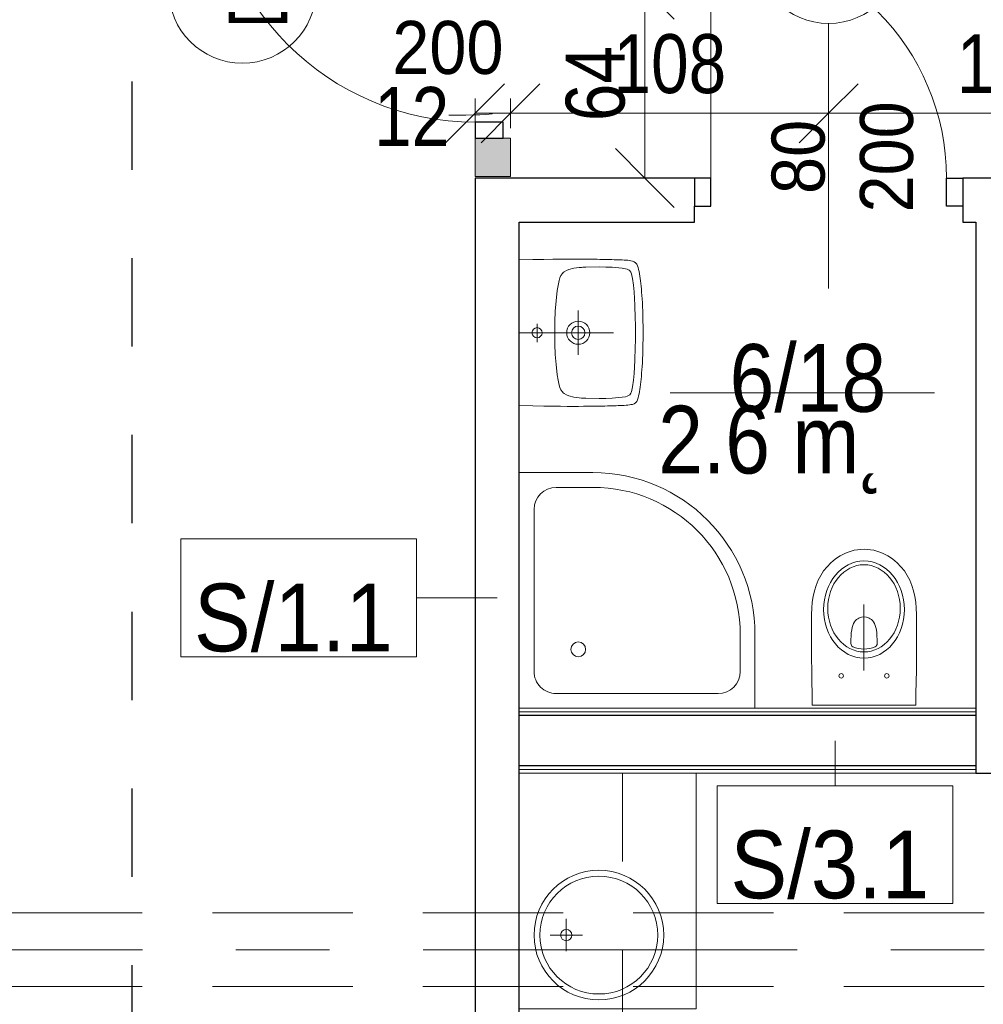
# Model space of a CAD drawing. Header units: centimetres. Extents: x -1631 to 21770, y -8842 to 3590.
# Tile 87 of 133: x -477 to -150, y 1830 to 2164. Entities that reach past the tile are written whole.
import ezdxf

# ---------------------------------------------------------------- set-up
doc = ezdxf.new("R2010")
doc.units = ezdxf.units.CM
for name, pattern in [('Dash', [60, 30, -30]), ('Oś', [222.25, 127, -31.75, 31.75, -31.75]), ('Ukryte', [71.438, 47.625, -23.813])]:
    doc.linetypes.add(name, pattern=pattern)
for name, color, linetype, lineweight in [('A-ANNO-DIMS', 211, 'Continuous', 13), ('A-ANNO-DIMS-100', 211, 'Continuous', 13), ('A-ANNO-NOTE', 131, 'Continuous', 9), ('A-AREA-IDEN', 2, 'Continuous', 13), ('A-DETL', 90, 'Continuous', 9), ('A-DETL-GENF', 92, 'Continuous', 9), ('A-DETL-HDLN', 90, 'Ukryte', 9), ('A-DETL-MEDM', 33, 'Continuous', 13), ('A-DOOR', 31, 'Continuous', 13), ('A-WALL', 113, 'Continuous', 13), ('A-WALL-FNSH', 113, 'Continuous', 13), ('A-WALL-IDEN', 211, 'Continuous', 13), ('A-WALL-PATT', 111, 'Continuous', 13), ('I-FURN', 30, 'Continuous', 9), ('P-SANR-FIXT', 6, 'Continuous', 9), ('S-GRID', 1, 'Continuous', 13)]:
    doc.layers.add(name, color=color, linetype=linetype, lineweight=lineweight)
doc.styles.add('Arial', font='arial.ttf', dxfattribs={"width": 0.9, "height": 18})
doc.styles.add('Arial Narrow_5', font='ARIALN.TTF', dxfattribs={"height": 20})
doc.styles.add('Arial_1', font='arial.ttf', dxfattribs={"width": 0.7, "height": 20})
doc.styles.add('Arial_11', font='arial.ttf', dxfattribs={"width": 0.85, "height": 23})
doc.styles.add('Arial_12', font='arial.ttf', dxfattribs={"width": 0.9, "height": 23})
doc.dimstyles.new('Diagonal_1_100__0__wewnętrzne', dxfattribs={"dimscale": 30.48, "dimtxt": 20.468619, "dimasz": 0.656168, "dimexe": 0.164042, "dimexo": 0.0625, "dimgap": 0.032808, "dimtad": 1, "dimdec": 0, "dimdsep": 46, "dimtxsty": 'Arial Narrow_5', "dimblk1": 'OBLIQUE', "dimblk2": 'OBLIQUE', "dimsah": 1, "dimcen": 0.09, "dimazin": 0, "dimtfac": 1, "dimtdec": 4, "dimtix": 1, "dimtmove": 0, "dimatfit": 3, "dimfxl": 0, "dimtvp": 1, "dimtolj": 1, "dimtzin": 0, "dimarcsym": 0})
doc.dimstyles.new('Diagonal_1_100__0__wewnętrzne_1', dxfattribs={"dimscale": 30.48, "dimtxt": 20.468619, "dimasz": 0.656168, "dimexe": 0.164042, "dimexo": 0.0625, "dimgap": 0.032808, "dimtad": 1, "dimdec": 0, "dimdsep": 46, "dimtxsty": 'Arial Narrow_5', "dimblk1": 'OBLIQUE', "dimblk2": 'OBLIQUE', "dimsah": 1, "dimcen": 0.09, "dimazin": 0, "dimtfac": 1, "dimtdec": 4, "dimtix": 1, "dimtmove": 1, "dimatfit": 3, "dimfxl": 0, "dimtvp": 1, "dimtolj": 1, "dimtzin": 0, "dimarcsym": 0})

# ---------------------------------------------------------------- blocks, each defined once
blk = doc.blocks.new('Blat - Blat-1345692-6_piętro IV __13_80 m_ - stan projektowany')
at = {"layer": 'I-FURN'}
for p, q in [((0, -60), (0, 0)), ((80, -60), (0, -60))]:
    blk.add_line(p, q, dxfattribs=at)
blk = doc.blocks.new('Blat - Blat-2328144-6_piętro IV __13_80 m_ - stan projektowany')
at = {"layer": 'I-FURN', "linetype": 'Dash'}
for p, q in [((0, -35), (0, 0)), ((230, -35), (0, -35))]:
    blk.add_line(p, q, dxfattribs=at)
blk = doc.blocks.new('DRZWI 1S - automatyczna etykieta - Drzwi 80 _łazienkowe_-2364317-6_piętro IV __13_80 m_ - stan projektowany')
at = {"layer": 'A-DETL-GENF'}
for p, q in [((-45.5, 2), (-40, 2)), ((-45.5, -7.5), (-45.5, 2)), ((-40, 2), (-40, -7.5)), ((40, 2), (45.5, 2)), ((40, -7.5), (40, 2)), ((45.5, 2), (45.5, -7.5)), ((-40, -7.5), (-45.5, -7.5)), ((45.5, -7.5), (40, -7.5))]:
    blk.add_line(p, q, dxfattribs=at)
at = {"layer": 'A-DETL-MEDM', "lineweight": 25}
for p, q in [((-45.5, -7.5), (-45.5, 2)), ((-45.5, 2), (-40, 2)), ((-40, 2), (-40, -7.5)), ((40, 2), (40, -7.5)), ((45.5, 2), (40, 2)), ((45.5, -7.5), (45.5, 2)), ((-40, -7.5), (-45.5, -7.5)), ((40, -7.5), (45.5, -7.5))]:
    blk.add_line(p, q, dxfattribs=at)
at = {"layer": 'A-DOOR'}
blk.add_line((40, -7.5), (40, -87.5), dxfattribs=at)
blk.add_arc((40, -7.5), 80, 180, 270, dxfattribs=at)
blk = doc.blocks.new('brodzik natryskowy 80x80 półokrągły - brodzik natryskowy 80x80 półokrągły-2355028-6_piętro IV __13_80 m_ - stan projektowany')
at = {"layer": 'P-SANR-FIXT'}
for p, q in [((-60, -5), (-60, 20)), ((-47.5, 15), (7.5, 15)), ((-55, -5), (-55, 7.5)), ((15, 7.5), (15, -47.5)), ((7.5, -55), (-5, -55)), ((20, -60), (-5, -60))]:
    blk.add_line(p, q, dxfattribs=at)
blk.add_circle((0, 0), 2.5, dxfattribs=at)
for centre, radius, start, end in [((-47.5, 7.5), 7.5, 90, 180), ((7.5, 7.5), 7.5, 360, 90), ((-5, -5), 55, 180, 270), ((-5, -5), 50, 180, 270), ((7.5, -47.5), 7.5, 270, 360)]:
    blk.add_arc(centre, radius, start, end, dxfattribs=at)
blk = doc.blocks.new('umywalka okrągła d _44cm stal nierdzewna - Type 1-2356170-6_piętro IV __13_80 m_ - stan projektowany')
at = {"layer": 'P-SANR-FIXT'}
for p, q in [((12.5, 17.93), (12.5, 28.93)), ((7, 23.43), (18, 23.43))]:
    blk.add_line(p, q, dxfattribs=at)
for centre, radius in [((12.5, 34.5), 22), ((12.5, 34.5), 20), ((12.5, 23.43), 1.9)]:
    blk.add_circle(centre, radius, dxfattribs=at)
blk = doc.blocks.new('Miska ustępowa Nova Pro - Type 1-1223710-6_piętro IV __13_80 m_ - stan projektowany')
at = {"layer": 'P-SANR-FIXT'}
for p, q in [((5.26, 57.2), (4.37, 56.71)), ((6.17, 57.64), (5.26, 57.2)), ((7.14, 58.04), (6.17, 57.64)), ((8.15, 58.36), (7.14, 58.04)), ((9.18, 58.63), (8.15, 58.36)), ((10.24, 58.83), (9.18, 58.63)), ((11.35, 58.95), (10.24, 58.83)), ((12.51, 59), (11.35, 58.95)), ((13.65, 58.95), (12.51, 59)), ((14.76, 58.83), (13.65, 58.95)), ((15.82, 58.63), (14.76, 58.83)), ((16.85, 58.36), (15.82, 58.63)), ((17.86, 58.04), (16.85, 58.36)), ((18.83, 57.64), (17.86, 58.04)), ((19.74, 57.2), (18.83, 57.64)), ((20.63, 56.71), (19.74, 57.2)), ((1.27, 54.39), (-0.04, 53.06)), ((1.98, 55.03), (1.27, 54.39)), ((2.72, 55.62), (1.98, 55.03)), ((3.54, 56.19), (2.72, 55.62)), ((4.37, 56.71), (3.54, 56.19)), ((21.46, 56.19), (20.63, 56.71)), ((22.28, 55.62), (21.46, 56.19)), ((23.02, 55.03), (22.28, 55.62)), ((23.73, 54.39), (23.02, 55.03)), ((25.04, 53.06), (23.73, 54.39)), ((-1.2, 51.63), (-2.19, 50.07)), ((-0.04, 53.06), (-1.2, 51.63)), ((26.2, 51.63), (25.04, 53.06)), ((27.19, 50.07), (26.2, 51.63)), ((-3.03, 48.44), (-3.74, 46.72)), ((-2.19, 50.07), (-3.03, 48.44)), ((28.03, 48.44), (27.19, 50.07)), ((28.74, 46.72), (28.03, 48.44)), ((-4.31, 44.89), (-4.73, 42.99)), ((-3.74, 46.72), (-4.31, 44.89)), ((29.31, 44.89), (28.74, 46.72)), ((29.75, 42.99), (29.31, 44.89)), ((-5.05, 41.02), (-5.24, 38.97)), ((-4.73, 42.99), (-5.05, 41.02)), ((12.5, 17.77), (12.5, 40.26)), ((30.05, 41.02), (29.75, 42.99)), ((30.24, 38.97), (30.05, 41.02)), ((-5.24, 38.97), (-5.32, 36.85)), ((-5.32, 36.85), (-5.32, 29.36)), ((30.32, 36.85), (30.24, 38.97)), ((30.32, 29.36), (30.32, 36.85)), ((8.69, 33.15), (8.96, 33.77)), ((8.96, 33.77), (9.26, 34.31)), ((9.26, 34.31), (9.6, 34.76)), ((9.6, 34.76), (9.97, 35.1)), ((9.97, 35.1), (10.37, 35.4)), ((10.37, 35.4), (10.79, 35.64)), ((10.79, 35.64), (11.21, 35.82)), ((11.21, 35.82), (11.62, 35.94)), ((11.62, 35.94), (12.51, 36.04)), ((12.51, 36.04), (13.38, 35.94)), ((13.38, 35.94), (13.8, 35.82)), ((13.8, 35.82), (14.24, 35.64)), ((14.24, 35.64), (14.63, 35.4)), ((14.63, 35.4), (15.03, 35.1)), ((15.03, 35.1), (15.4, 34.76)), ((15.4, 34.76), (15.74, 34.31)), ((15.74, 34.31), (16.04, 33.77)), ((16.04, 33.77), (16.31, 33.15)), ((8.1, 29.53), (8.2, 30.61)), ((8.2, 30.61), (8.32, 31.58)), ((8.32, 31.58), (8.47, 32.41)), ((8.47, 32.41), (8.69, 33.15)), ((16.31, 33.15), (16.53, 32.41)), ((16.53, 32.41), (16.71, 31.58)), ((16.71, 31.58), (16.83, 30.61)), ((16.83, 30.61), (16.9, 29.53)), ((-5.32, 29.36), (-5.29, 21.78)), ((8.05, 28.3), (8.1, 29.53)), ((8.05, 26.94), (8.05, 28.3)), ((8.1, 26.62), (8.05, 26.94)), ((16.9, 29.53), (16.95, 28.3)), ((16.95, 26.94), (16.93, 26.62)), ((16.95, 28.3), (16.95, 26.94)), ((30.29, 21.78), (30.32, 29.36)), ((8.22, 26.32), (8.1, 26.62)), ((8.42, 26.08), (8.22, 26.32)), ((8.67, 25.9), (8.42, 26.08)), ((9.6, 25.56), (8.67, 25.9)), ((10.56, 25.29), (9.6, 25.56)), ((11.53, 25.14), (10.56, 25.29)), ((12.51, 25.09), (11.53, 25.14)), ((13.47, 25.14), (12.51, 25.09)), ((14.44, 25.29), (13.47, 25.14)), ((15.4, 25.56), (14.44, 25.29)), ((16.34, 25.9), (15.4, 25.56)), ((16.58, 26.08), (16.34, 25.9)), ((16.78, 26.32), (16.58, 26.08)), ((16.93, 26.62), (16.78, 26.32)), ((-5.29, 21.78), (-5.24, 17.94)), ((30.27, 17.94), (30.29, 21.78)), ((-5.24, 17.94), (-5.2, 14.02)), ((30.22, 14.02), (30.27, 17.94)), ((-5.2, 14.02), (-5.15, 10.04)), ((30.15, 10.04), (30.22, 14.02)), ((-5.15, 10.04), (-5.05, 6)), ((30.05, 6), (30.15, 10.04)), ((-5.05, 6), (30.05, 6))]:
    blk.add_line(p, q, dxfattribs=at)
for centre in [(4.76, 16), (20.24, 16)]:
    blk.add_circle(centre, 0.752, dxfattribs=at)
for centre, major_axis, ratio in [((12.5, 38.51), (0, 16.5), 0.830338), ((12.5, 38.92), (0, 14.8), 0.83084)]:
    blk.add_ellipse(centre, major_axis=major_axis, ratio=ratio, dxfattribs=at)
blk = doc.blocks.new('Umywalka koło Nova Pro - Pro 50-2266753-6_piętro IV __13_80 m_ - stan projektowany')
at = {"layer": 'P-SANR-FIXT'}
for p, q in [((-11.6, 46.46), (-11.26, 46.97)), ((-11.26, 46.97), (-11.6, 46.46)), ((-11.26, 46.97), (-10.8, 47.34)), ((-10.8, 47.34), (-11.26, 46.97)), ((-10.8, 47.34), (-10.24, 47.61)), ((-10.24, 47.61), (-10.8, 47.34)), ((-10.24, 47.61), (-9.61, 47.82)), ((-9.61, 47.82), (-10.24, 47.61)), ((-9.61, 47.82), (-8.94, 48.01)), ((-8.94, 48.01), (-9.61, 47.82)), ((-8.94, 48.01), (-8.25, 48.14)), ((-8.25, 48.14), (-8.94, 48.01)), ((-8.25, 48.14), (-7.5, 48.3)), ((-7.5, 48.3), (-8.25, 48.14)), ((-7.5, 48.3), (-6.73, 48.41)), ((-6.73, 48.41), (-7.5, 48.3)), ((-6.73, 48.41), (-5.93, 48.54)), ((-5.93, 48.54), (-6.73, 48.41)), ((-5.93, 48.54), (-5.1, 48.65)), ((-5.1, 48.65), (-5.93, 48.54)), ((-5.1, 48.65), (-4.2, 48.75)), ((-4.2, 48.75), (-5.1, 48.65)), ((-4.2, 48.75), (-3.27, 48.86)), ((-3.27, 48.86), (-4.2, 48.75)), ((-3.27, 48.86), (-2.28, 48.94)), ((-2.28, 48.94), (-3.27, 48.86)), ((-2.28, 48.94), (-1.24, 49.02)), ((-1.24, 49.02), (-2.28, 48.94)), ((-1.24, 49.02), (-0.15, 49.13)), ((-0.15, 49.13), (-1.24, 49.02)), ((-0.15, 49.13), (1.05, 49.21)), ((1.05, 49.21), (-0.15, 49.13)), ((1.05, 49.21), (2.3, 49.26)), ((2.3, 49.26), (1.05, 49.21)), ((2.3, 49.26), (3.66, 49.34)), ((3.66, 49.34), (2.3, 49.26)), ((3.1, 46.68), (7.6, 46.81)), ((3.66, 49.34), (5.12, 49.39)), ((5.12, 49.39), (3.66, 49.34)), ((5.12, 49.39), (6.72, 49.45)), ((6.72, 49.45), (5.12, 49.39)), ((6.72, 49.45), (8.45, 49.47)), ((8.45, 49.47), (6.72, 49.45)), ((7.6, 46.81), (9.86, 46.89)), ((8.45, 49.47), (10.4, 49.5)), ((10.4, 49.5), (8.45, 49.47)), ((9.86, 46.89), (11.04, 46.92)), ((10.4, 49.5), (14.63, 49.5)), ((14.63, 49.5), (10.4, 49.5)), ((11.04, 46.92), (11.7, 46.92)), ((11.7, 46.92), (12.5, 46.94)), ((12.5, 46.94), (13.3, 46.92)), ((13.3, 46.92), (13.99, 46.92)), ((13.99, 46.92), (15.14, 46.89)), ((14.63, 49.5), (16.55, 49.47)), ((16.55, 49.47), (14.63, 49.5)), ((15.14, 46.89), (17.4, 46.81)), ((16.55, 49.47), (18.31, 49.45)), ((18.31, 49.45), (16.55, 49.47)), ((17.4, 46.81), (21.9, 46.68)), ((18.31, 49.45), (19.88, 49.39)), ((19.88, 49.39), (18.31, 49.45)), ((19.88, 49.39), (21.34, 49.34)), ((21.34, 49.34), (19.88, 49.39)), ((21.34, 49.34), (22.7, 49.26)), ((22.7, 49.26), (21.34, 49.34)), ((22.7, 49.26), (23.98, 49.21)), ((23.98, 49.21), (22.7, 49.26)), ((23.98, 49.21), (25.15, 49.13)), ((25.15, 49.13), (23.98, 49.21)), ((25.15, 49.13), (26.24, 49.02)), ((26.24, 49.02), (25.15, 49.13)), ((26.24, 49.02), (27.31, 48.94)), ((27.31, 48.94), (26.24, 49.02)), ((27.31, 48.94), (28.29, 48.86)), ((28.29, 48.86), (27.31, 48.94)), ((28.29, 48.86), (29.23, 48.75)), ((29.23, 48.75), (28.29, 48.86)), ((29.23, 48.75), (30.1, 48.65)), ((30.1, 48.65), (29.23, 48.75)), ((30.1, 48.65), (30.93, 48.54)), ((30.93, 48.54), (30.1, 48.65)), ((30.93, 48.54), (31.76, 48.41)), ((31.76, 48.41), (30.93, 48.54)), ((31.76, 48.41), (32.5, 48.3)), ((32.5, 48.3), (31.76, 48.41)), ((32.5, 48.3), (33.25, 48.14)), ((33.25, 48.14), (32.5, 48.3)), ((33.25, 48.14), (33.97, 48.01)), ((33.97, 48.01), (33.25, 48.14)), ((33.97, 48.01), (34.63, 47.82)), ((34.63, 47.82), (33.97, 48.01)), ((34.63, 47.82), (35.24, 47.61)), ((35.24, 47.61), (34.63, 47.82)), ((35.24, 47.61), (35.8, 47.34)), ((35.8, 47.34), (35.24, 47.61)), ((35.8, 47.34), (36.28, 46.97)), ((36.28, 46.97), (35.8, 47.34)), ((36.28, 46.97), (36.6, 46.46)), ((36.6, 46.46), (36.28, 46.97)), ((-12.16, 43.08), (-12.14, 43.72)), ((-12.14, 43.72), (-12.08, 44.31)), ((-12.08, 44.31), (-12, 44.87)), ((-12, 44.87), (-11.92, 45.37)), ((-11.92, 45.37), (-11.82, 45.88)), ((-11.82, 45.88), (-11.71, 46.17)), ((-11.6, 46.46), (-11.79, 45.88)), ((-11.71, 46.17), (-11.6, 46.46)), ((-9.39, 42.44), (-9.21, 43.53)), ((-9.21, 43.53), (-9.05, 44.09)), ((-9.05, 44.09), (-8.86, 44.6)), ((-8.86, 44.6), (-8.7, 44.84)), ((-8.7, 44.84), (-8.51, 45.05)), ((-8.51, 45.05), (-8.03, 45.35)), ((-8.03, 45.35), (-7.53, 45.56)), ((-7.53, 45.56), (-6.97, 45.72)), ((-6.97, 45.72), (-5.88, 45.93)), ((-5.88, 45.93), (-3.64, 46.25)), ((-3.64, 46.25), (-1.4, 46.44)), ((-1.4, 46.44), (3.1, 46.68)), ((21.9, 46.68), (26.4, 46.44)), ((26.4, 46.44), (28.64, 46.25)), ((28.64, 46.25), (30.88, 45.93)), ((30.88, 45.93), (31.97, 45.72)), ((31.97, 45.72), (32.53, 45.56)), ((32.53, 45.56), (33.06, 45.35)), ((33.06, 45.35), (33.54, 45.05)), ((33.54, 45.05), (33.73, 44.84)), ((33.73, 44.84), (33.86, 44.6)), ((33.86, 44.6), (34.07, 44.09)), ((34.07, 44.09), (34.21, 43.53)), ((34.21, 43.53), (34.39, 42.44)), ((36.6, 46.46), (36.82, 45.88)), ((36.82, 45.88), (36.92, 45.37)), ((36.92, 45.37), (37.03, 44.87)), ((37.03, 44.87), (37.08, 44.31)), ((37.08, 44.31), (37.14, 43.72)), ((37.14, 43.72), (37.16, 43.08)), ((-12.3, 39.67), (-12.27, 40.39)), ((-12.27, 40.39), (-12.24, 41.11)), ((-12.24, 41.11), (-12.22, 41.78)), ((-12.22, 41.78), (-12.19, 42.44)), ((-12.19, 42.44), (-12.16, 43.08)), ((-9.71, 39.06), (-9.53, 41.32)), ((-9.53, 41.32), (-9.39, 42.44)), ((34.39, 42.44), (34.53, 41.32)), ((34.53, 41.32), (34.71, 39.06)), ((37.16, 43.08), (37.19, 42.44)), ((37.19, 42.44), (37.22, 41.78)), ((37.22, 41.78), (37.24, 41.11)), ((37.24, 41.11), (37.27, 40.39)), ((37.27, 40.39), (37.3, 39.67)), ((-12.38, 36.56), (-12.35, 37.38)), ((-12.35, 38.15), (-12.32, 38.93)), ((-12.35, 37.38), (-12.35, 38.15)), ((-12.32, 38.93), (-12.3, 39.67)), ((-9.84, 34.56), (-9.79, 36.82)), ((-9.79, 36.82), (-9.71, 39.06)), ((12.5, 7.5), (12.5, 39.5)), ((34.71, 39.06), (34.82, 36.82)), ((34.82, 36.82), (34.84, 34.56)), ((37.3, 39.67), (37.32, 38.93)), ((37.32, 38.93), (37.35, 38.15)), ((37.35, 38.15), (37.35, 37.38)), ((37.35, 37.38), (37.38, 36.56)), ((-12.43, 33.89), (-12.4, 34.8)), ((-12.43, 32.96), (-12.43, 33.89)), ((-12.4, 35.38), (-12.38, 36.56)), ((-12.4, 34.8), (-12.4, 35.38)), ((-9.76, 30.06), (-9.84, 34.56)), ((34.84, 34.56), (34.76, 30.06)), ((37.38, 36.56), (37.4, 35.38)), ((37.4, 35.38), (37.43, 34.8)), ((37.43, 34.8), (37.43, 33.89)), ((37.43, 33.89), (37.46, 32.96)), ((-12.48, 29.31), (-12.46, 30.99)), ((-12.46, 32), (-12.43, 32.96)), ((-12.46, 30.99), (-12.46, 32)), ((37.46, 32.96), (37.46, 32)), ((37.46, 32), (37.48, 30.99)), ((37.48, 30.99), (37.48, 29.31)), ((-12.51, 25.8), (-12.48, 27.63)), ((-12.48, 27.63), (-12.48, 29.31)), ((-9.74, 29.37), (-9.76, 30.06)), ((-9.71, 29.05), (-9.74, 29.37)), ((-9.69, 28.65), (-9.71, 29.05)), ((-9.61, 27.77), (-9.69, 28.65)), ((-9.37, 26.04), (-9.61, 27.77)), ((20.01, 27.5), (5.01, 27.5)), ((34.63, 27.77), (34.37, 26.04)), ((34.69, 28.65), (34.63, 27.77)), ((34.71, 29.05), (34.69, 28.65)), ((34.74, 29.37), (34.71, 29.05)), ((34.76, 30.06), (34.74, 29.37)), ((37.48, 29.31), (37.51, 27.63)), ((37.51, 27.63), (37.51, 23.77)), ((-12.48, 23.77), (-12.51, 25.8)), ((-12.48, 21.48), (-12.48, 23.77)), ((-8.91, 24.36), (-9.37, 26.04)), ((-8.62, 23.53), (-8.91, 24.36)), ((-8.19, 22.76), (-8.62, 23.53)), ((33.62, 23.53), (33.19, 22.76)), ((33.91, 24.36), (33.62, 23.53)), ((34.37, 26.04), (33.91, 24.36)), ((37.51, 23.77), (37.48, 21.48)), ((-12.45, 18.85), (-12.48, 21.48)), ((-7.93, 22.41), (-8.19, 22.76)), ((-7.61, 22.12), (-7.93, 22.41)), ((-6.89, 21.64), (-7.61, 22.12)), ((-6.09, 21.3), (-6.89, 21.64)), ((-5.24, 21.03), (-6.09, 21.3)), ((-3.53, 20.66), (-5.24, 21.03)), ((-1.83, 20.39), (-3.53, 20.66)), ((1.66, 19.99), (-1.83, 20.39)), ((26.83, 20.39), (23.34, 19.99)), ((28.56, 20.66), (26.83, 20.39)), ((30.26, 21.03), (28.56, 20.66)), ((31.09, 21.3), (30.26, 21.03)), ((31.89, 21.64), (31.09, 21.3)), ((32.61, 22.12), (31.89, 21.64)), ((32.93, 22.41), (32.61, 22.12)), ((33.19, 22.76), (32.93, 22.41)), ((37.48, 21.48), (37.45, 18.85)), ((-12.4, 15.78), (-12.45, 18.85)), ((5.15, 19.7), (1.66, 19.99)), ((8.64, 19.56), (5.15, 19.7)), ((10.37, 19.51), (8.64, 19.56)), ((14.63, 19.51), (10.37, 19.51)), ((16.36, 19.56), (14.63, 19.51)), ((19.88, 19.7), (16.36, 19.56)), ((23.34, 19.99), (19.88, 19.7)), ((37.45, 18.85), (37.4, 15.78)), ((-12.32, 12.08), (-12.4, 15.78)), ((15.72, 13.52), (9.46, 13.52)), ((37.4, 15.78), (37.32, 12.08)), ((-12.19, 7.5), (-12.32, 12.08)), ((37.32, 12.08), (37.19, 7.5))]:
    blk.add_line(p, q, dxfattribs=at)
for centre, radius in [((12.51, 27.5), 3.92), ((12.51, 27.5), 2.28), ((12.5, 13.52), 1.72)]:
    blk.add_circle(centre, radius, dxfattribs=at)
blk = doc.blocks.new('DRZWI 1S - automatyczna etykieta - Drzwi 90-2321137-6_piętro IV __13_80 m_ - stan projektowany')
at = {"layer": 'A-DETL-GENF'}
for p, q in [((-50.5, 6), (-50.5, -3.5)), ((-45, 6), (-50.5, 6)), ((-45, -3.5), (-45, 6)), ((50.5, 6), (45, 6)), ((45, 6), (45, -3.5)), ((50.5, -3.5), (50.5, 6)), ((-50.5, -3.5), (-45, -3.5)), ((45, -3.5), (50.5, -3.5))]:
    blk.add_line(p, q, dxfattribs=at)
at = {"layer": 'A-DETL-MEDM', "lineweight": 25}
for p, q in [((-45, 6), (-50.5, 6)), ((-50.5, 6), (-50.5, -3.5)), ((-45, -3.5), (-45, 6)), ((45, -3.5), (45, 6)), ((45, 6), (50.5, 6)), ((50.5, 6), (50.5, -3.5)), ((-50.5, -3.5), (-45, -3.5)), ((50.5, -3.5), (45, -3.5))]:
    blk.add_line(p, q, dxfattribs=at)
at = {"layer": 'A-DOOR'}
blk.add_line((45, 6), (45, 96), dxfattribs=at)
blk.add_arc((45, 6), 90, 90, 180, dxfattribs=at)
blk = doc.blocks.new('DIMBLOCK117-6_piętro IV __13_80 m_ - stan projektowany')
at = {"layer": 'A-ANNO-DIMS-100', "transparency": 16777216}
for p, q in [((-202.62, 2132.33), (-192.62, 2142.33)), ((-77.62, 2132.33), (-67.62, 2142.33)), ((-202.62, 2127.33), (-202.62, 2137.33)), ((-77.62, 2127.33), (-77.62, 2137.33)), ((-202.62, 2132.33), (-212.62, 2122.33)), ((-77.62, 2132.33), (-202.62, 2132.33)), ((-202.62, 2132.33), (-202.62, 2127.33)), ((-77.62, 2132.33), (-87.62, 2122.33)), ((-77.62, 2132.33), (-77.62, 2127.33))]:
    blk.add_line(p, q, dxfattribs=at)
at = {"layer": 'A-ANNO-DIMS-100', "color": 0, "transparency": 16777216, "insert": (-159.13, 2159.18), "char_height": 20, "width": 45.6158, "attachment_point": 1, "line_spacing_factor": 0.974696, "style": 'Arial Narrow_5'}
blk.add_mtext('125', dxfattribs=at)
blk = doc.blocks.new('_Oblique')
at = {"color": 0, "linetype": 'ByBlock', "lineweight": -2}
blk.add_line((-0.5, -0.5), (0.5, 0.5), dxfattribs=at)
blk = doc.blocks.new('DIMBLOCK118-6_piętro IV __13_80 m_ - stan projektowany')
at = {"layer": 'A-ANNO-DIMS-100', "transparency": 16777216}
for p, q in [((-310.62, 2132.33), (-300.62, 2142.33)), ((-202.62, 2132.33), (-192.62, 2142.33)), ((-310.62, 2127.33), (-310.62, 2137.33)), ((-202.62, 2127.33), (-202.62, 2137.33)), ((-310.62, 2132.33), (-320.62, 2122.33)), ((-202.62, 2132.33), (-310.62, 2132.33)), ((-310.62, 2132.33), (-310.62, 2127.33)), ((-202.62, 2132.33), (-212.62, 2122.33)), ((-202.62, 2132.33), (-202.62, 2127.33))]:
    blk.add_line(p, q, dxfattribs=at)
at = {"layer": 'A-ANNO-DIMS-100', "color": 0, "transparency": 16777216, "insert": (-275.63, 2159.18), "char_height": 20, "width": 45.6158, "attachment_point": 1, "line_spacing_factor": 0.974696, "style": 'Arial Narrow_5'}
blk.add_mtext('108', dxfattribs=at)
blk = doc.blocks.new('DIMBLOCK119-6_piętro IV __13_80 m_ - stan projektowany')
at = {"layer": 'A-ANNO-DIMS-100', "transparency": 16777216}
for p, q in [((-322.62, 2132.33), (-312.62, 2142.33)), ((-310.62, 2132.33), (-300.62, 2142.33)), ((-322.62, 2127.33), (-322.62, 2137.33)), ((-310.62, 2127.33), (-310.62, 2137.33)), ((-322.62, 2132.33), (-332.62, 2122.33)), ((-310.62, 2132.33), (-322.62, 2132.33)), ((-322.62, 2132.33), (-322.62, 2127.33)), ((-310.62, 2132.33), (-320.62, 2122.33)), ((-310.62, 2132.33), (-310.62, 2127.33))]:
    blk.add_line(p, q, dxfattribs=at)
blk.add_ellipse((-331.55, 2132.33), major_axis=(14.92, 0), ratio=0.046267, start_param=4.712389, end_param=6.283185, dxfattribs=at)
at = {"layer": 'A-ANNO-DIMS-100', "color": 0, "transparency": 16777216, "insert": (-356.89, 2141.25), "char_height": 20, "width": 30.4105, "attachment_point": 1, "line_spacing_factor": 0.974696, "style": 'Arial Narrow_5'}
blk.add_mtext('12', dxfattribs=at)
blk = doc.blocks.new('METKA_POMIESZCZENIA2 - Krótka - bez ramki 2-2396683-6_piętro IV __13_80 m_ - stan projektowany')
at = {"layer": 'A-AREA-IDEN'}
blk.add_line((0.0976, 0), (-0.8, 0), dxfattribs=at)
blk = doc.blocks.new('DIMBLOCK199-6_piętro IV __13_80 m_ - stan projektowany')
at = {"layer": 'A-ANNO-DIMS-100', "transparency": 16777216}
for p, q in [((-265.02, 2174.33), (-275.02, 2184.33)), ((-270.02, 2174.33), (-260.02, 2174.33)), ((-265.02, 2174.33), (-270.02, 2174.33)), ((-265.02, 2110.33), (-265.02, 2174.33)), ((-265.02, 2174.33), (-255.02, 2164.33)), ((-265.02, 2110.33), (-275.02, 2120.33)), ((-270.02, 2110.33), (-260.02, 2110.33)), ((-265.02, 2110.33), (-270.02, 2110.33)), ((-265.02, 2110.33), (-255.02, 2100.33))]:
    blk.add_line(p, q, dxfattribs=at)
at = {"layer": 'A-ANNO-DIMS-100', "color": 0, "transparency": 16777216, "insert": (-291.87, 2129.65), "char_height": 20, "width": 30.4105, "attachment_point": 1, "rotation": 90, "line_spacing_factor": 0.974696, "style": 'Arial Narrow_5'}
blk.add_mtext('64', dxfattribs=at)
blk = doc.blocks.new('ET sciana_AT7 - 10mm-2270614-6_piętro IV __13_80 m_ - stan projektowany')
at = {"layer": 'A-WALL-IDEN'}
for p, q in [((-0.4, 0.196875), (0.4, 0.196875)), ((-0.4, -0.203125), (-0.4, 0.196875)), ((0.4, 0.196875), (0.4, -0.203125)), ((-0.4, -0.203125), (0.4, -0.203125))]:
    blk.add_line(p, q, dxfattribs=at)

msp = doc.modelspace()

# ---------------------------------------------------------------- hatches: boundary and pattern name
at = {"layer": 'A-WALL-PATT'}
h = msp.add_hatch(color=9, dxfattribs=at)
h.paths.add_polyline_path([(-322.62, 2110.83), (-310.62, 2110.83), (-310.62, 2123.83), (-322.62, 2123.83)], flags=0)
h.paths.add_polyline_path([(-322.62, 2224.83), (-310.62, 2224.83), (-310.62, 2542.83), (-322.62, 2542.83), (-322.62, 2265.07)], flags=0)
h.paths.add_polyline_path([(-322.62, 2643.83), (-310.62, 2643.83), (-310.62, 2768.33), (-322.62, 2768.33)], flags=0)

# ---------------------------------------------------------------- linework, layer by layer
at = {"layer": 'A-ANNO-NOTE', "lineweight": 13}
msp.add_line((-202.62, 2072.83), (-202.62, 2162.83), dxfattribs=at)
msp.add_line((-202.62, 2072.83), (-202.62, 2162.83), dxfattribs=at)
for centre in [(-202.62, 2187.83), (-401.62, 2174.33)]:
    msp.add_circle(centre, 25, dxfattribs=at)
at = {"layer": 'A-DETL', "linetype": 'Dash', "lineweight": 25}
msp.add_open_spline([(-552.77, 2638.57), (-478.91, 2638.57), (-476.08, 2638.57), (-439.12, 2638.57), (-439.12, 2601.62), (-439.12, 2598.79), (-439.12, 2573.54), (-439.12, 1655.82), (-439.12, 1618.87), (-439.12, 1616.04), (-439.12, 1512.36), (-439.12, 1509.53), (-439.12, 1472.57), (-476.08, 1472.57), (-478.91, 1472.57), (-555.62, 1472.57)], degree=3, knots=[0, 0, 0, 0, 1.242892, 2.082132, 2.921372, 3.63261, 13.975949, 24.692511, 35.163852, 36.732804, 37.928533, 39.497485, 40.336725, 41.175965, 42.450024, 42.450024, 42.450024, 42.450024], dxfattribs=at)
at = {"layer": 'A-DETL-HDLN'}
for p, q in [((-1197.62, 1860.83), (1172.38, 1860.83)), ((-1197.62, 1835.83), (1172.38, 1835.83))]:
    msp.add_line(p, q, dxfattribs=at)
at = {"layer": 'A-WALL', "lineweight": 9}
for p, q in [((-322.62, 2123.83), (-322.62, 2110.83)), ((-310.62, 2123.83), (-313.12, 2123.83)), ((-310.62, 2110.83), (-310.62, 2123.83))]:
    msp.add_line(p, q, dxfattribs=at)
at = {"layer": 'A-WALL'}
for p, q in [((-322.62, 2110.83), (-310.62, 2110.83)), ((-152.62, 1929.08), (-307.62, 1929.08)), ((-152.62, 1909.58), (-307.62, 1909.58))]:
    msp.add_line(p, q, dxfattribs=at)
at = {"layer": 'A-WALL', "color": 7, "lineweight": 25}
for p, q in [((-248.12, 2110.33), (-322.62, 2110.33)), ((-322.62, 2110.33), (-322.62, 1628.33)), ((-128.12, 2110.33), (-157.12, 2110.33)), ((-248.12, 2095.33), (-248.12, 2100.83)), ((-157.12, 2100.83), (-157.12, 2095.33)), ((-307.62, 2095.33), (-248.12, 2095.33)), ((-307.62, 1643.33), (-307.62, 2095.33)), ((-157.12, 2095.33), (-152.62, 2095.33)), ((-152.62, 2095.33), (-152.62, 1908.33)), ((-152.62, 1927.83), (-307.62, 1927.83)), ((-152.62, 1910.83), (-307.62, 1910.83)), ((-152.62, 1908.33), (-137.62, 1908.33))]:
    msp.add_line(p, q, dxfattribs=at)
at = {"layer": 'A-WALL-FNSH', "color": 250, "lineweight": 9}
for p, q in [((-152.62, 1930.33), (-307.62, 1930.33)), ((-307.62, 1908.33), (-152.62, 1908.33))]:
    msp.add_line(p, q, dxfattribs=at)
at = {"layer": 'A-WALL-IDEN'}
for p, q in [((-315.12, 1967.84), (-342.5, 1967.84)), ((-200.41, 1919.33), (-200.41, 1904))]:
    msp.add_line(p, q, dxfattribs=at)
at = {"layer": 'S-GRID', "linetype": 'Oś'}
msp.add_line((1342.46, 1848.33), (-1368.76, 1848.33), dxfattribs=at)

# ---------------------------------------------------------------- block references
at = {"layer": 'A-AREA-IDEN', "xscale": 99.99999999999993, "yscale": 99.99999999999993, "zscale": 99.99999999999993}
msp.add_blockref('METKA_POMIESZCZENIA2 - Krótka - bez ramki 2-2396683-6_piętro IV __13_80 m_ - stan projektowany', (-176.43, 2037.43), dxfattribs=at)
at = {"layer": 'A-DOOR'}
for name, p, rotation in [('DRZWI 1S - automatyczna etykieta - Drzwi 90-2321137-6_piętro IV __13_80 m_ - stan projektowany', (-316.62, 2174.33), 89.99999999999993), ('DRZWI 1S - automatyczna etykieta - Drzwi 80 _łazienkowe_-2364317-6_piętro IV __13_80 m_ - stan projektowany', (-202.62, 2102.83), 180)]:
    msp.add_blockref(name, p, dxfattribs=dict(at, rotation=rotation))
at = {"layer": 'A-WALL-IDEN', "xscale": 99.99999999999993, "yscale": 99.99999999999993, "zscale": 99.99999999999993}
for p in [(-382.5, 1968.15), (-200.41, 1884.31)]:
    msp.add_blockref('ET sciana_AT7 - 10mm-2270614-6_piętro IV __13_80 m_ - stan projektowany', p, dxfattribs=at)
at = {"layer": 'I-FURN', "rotation": 90.00000000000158}
msp.add_blockref('Blat - Blat-1345692-6_piętro IV __13_80 m_ - stan projektowany', (-307.62, 1828.33), dxfattribs=at)
at = {"layer": 'I-FURN', "linetype": 'Dash', "rotation": 90.00000000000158}
msp.add_blockref('Blat - Blat-2328144-6_piętro IV __13_80 m_ - stan projektowany', (-307.62, 1678.33), dxfattribs=at)
at = {"layer": 'P-SANR-FIXT'}
for name, p, rotation in [('Umywalka koło Nova Pro - Pro 50-2266753-6_piętro IV __13_80 m_ - stan projektowany', (-315.12, 2070.33), 270.0000000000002), ('brodzik natryskowy 80x80 półokrągły - brodzik natryskowy 80x80 półokrągły-2355028-6_piętro IV __13_80 m_ - stan projektowany', (-287.62, 1950.33), 180), ('umywalka okrągła d _44cm stal nierdzewna - Type 1-2356170-6_piętro IV __13_80 m_ - stan projektowany', (-315.12, 1865.83), 270.0000000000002)]:
    msp.add_blockref(name, p, dxfattribs=dict(at, rotation=rotation))
msp.add_blockref('Miska ustępowa Nova Pro - Type 1-1223710-6_piętro IV __13_80 m_ - stan projektowany', (-203.12, 1925.33), dxfattribs=at)

# ---------------------------------------------------------------- texts
at = {"layer": 'A-ANNO-NOTE', "lineweight": 211, "attachment_point": 5, "rotation": 90, "line_spacing_factor": 0.936439}
for s, insert, char_height, width, style in [('\\pt88.9,177.8,266.7,355.6,444.5,533.4,622.3,711.2,800.1,889,977.9,1066.8,1155.7,1244.6,1333.5,1422.4,1511.3,1600.2,1689.1,1778,1866.9,1955.8,2044.7,2133.6,2222.5,2311.4,2400.3,2489.2,2578.1,2667,2755.9,2844.8;D2', (-396.33, 2173.9), 20, 25.97, 'Arial_1'), ('\\pt114.3,228.6,342.9,457.2,571.5,685.8,800.1,914.4,1028.7,1143,1257.3,1371.6,1485.9,1600.2,1714.5,1828.8,1943.1,2057.4,2171.7,2286,2400.3,2514.6,2628.9,2743.2,2857.5,2971.8,3086.1,3200.4,3314.7,3429,3543.3,3657.6;200', (-182.86, 2117.52), 18, 38.07, 'Arial'), ('\\pt114.3,228.6,342.9,457.2,571.5,685.8,800.1,914.4,1028.7,1143,1257.3,1371.6,1485.9,1600.2,1714.5,1828.8,1943.1,2057.4,2171.7,2286,2400.3,2514.6,2628.9,2743.2,2857.5,2971.8,3086.1,3200.4,3314.7,3429,3543.3,3657.6;200', (-182.86, 2117.52), 18, 38.07, 'Arial'), ('\\pt114.3,228.6,342.9,457.2,571.5,685.8,800.1,914.4,1028.7,1143,1257.3,1371.6,1485.9,1600.2,1714.5,1828.8,1943.1,2057.4,2171.7,2286,2400.3,2514.6,2628.9,2743.2,2857.5,2971.8,3086.1,3200.4,3314.7,3429,3543.3,3657.6;80', (-212.86, 2117.52), 18, 25.65, 'Arial')]:
    msp.add_mtext(s, dxfattribs=dict(at, insert=insert, char_height=char_height, width=width, style=style))
at = {"layer": 'A-ANNO-NOTE', "lineweight": 211, "insert": (-331.86, 2154.56), "char_height": 18, "width": 38.07, "attachment_point": 5, "line_spacing_factor": 0.936439, "style": 'Arial'}
msp.add_mtext('\\pt114.3,228.6,342.9,457.2,571.5,685.8,800.1,914.4,1028.7,1143,1257.3,1371.6,1485.9,1600.2,1714.5,1828.8,1943.1,2057.4,2171.7,2286,2400.3,2514.6,2628.9,2743.2,2857.5,2971.8,3086.1,3200.4,3314.7,3429,3543.3,3657.6;200', dxfattribs=at)
msp.add_mtext('\\pt114.3,228.6,342.9,457.2,571.5,685.8,800.1,914.4,1028.7,1143,1257.3,1371.6,1485.9,1600.2,1714.5,1828.8,1943.1,2057.4,2171.7,2286,2400.3,2514.6,2628.9,2743.2,2857.5,2971.8,3086.1,3200.4,3314.7,3429,3543.3,3657.6;200', dxfattribs=at)
at = {"layer": 'A-AREA-IDEN', "char_height": 23, "line_spacing_factor": 0.936439, "style": 'Arial_11'}
for s, insert, width, attachment_point in [('\\pt84.99995,169.9999,255.00008,340.00003,424.99998,509.99993,595.00011,680.00006,765.00001,849.99996,934.99991,1020.00009,1105.00004,1189.99999,1274.99994,1359.99989,1445.00007,1530.00002,1614.99997,1699.99992,1785.0001,1870.00005,1955,2039.99995,2124.9999,2210.00008,2295.00003,2379.99998,2464.99993,2550.00011,2635.00006,2720.00001;6/18', (-183.09, 2030.65), 52.87, 9), ('\\pt84.99995,169.9999,255.00008,340.00003,424.99998,509.99993,595.00011,680.00006,765.00001,849.99996,934.99991,1020.00009,1105.00004,1189.99999,1274.99994,1359.99989,1445.00007,1530.00002,1614.99997,1699.99992,1785.0001,1870.00005,1955,2039.99995,2124.9999,2210.00008,2295.00003,2379.99998,2464.99993,2550.00011,2635.00006,2720.00001;2.6 m˛', (-183.09, 2033.04), 76.5, 3)]:
    msp.add_mtext(s, dxfattribs=dict(at, insert=insert, width=width, attachment_point=attachment_point))
at = {"layer": 'A-WALL-IDEN', "char_height": 23, "width": 67.32, "attachment_point": 5, "line_spacing_factor": 0.936439, "style": 'Arial_12'}
for s, insert in [('\\pt114.30011,228.59999,342.9001,457.19998,571.50009,685.79997,800.10008,914.39996,1028.70007,1142.99995,1257.30006,1371.59994,1485.90005,1600.19993,1714.50004,1828.79992,1943.10003,2057.39991,2171.70002,2285.9999,2400.30001,2514.59989,2628.9,2743.20011,2857.49999,2971.8001,3086.09998,3200.40009,3314.69997,3429.00008,3543.29996,3657.60007;S/1.1', (-384.31, 1960.99)), ('\\pt114.30011,228.59999,342.9001,457.19998,571.50009,685.79997,800.10008,914.39996,1028.70007,1142.99995,1257.30006,1371.59994,1485.90005,1600.19993,1714.50004,1828.79992,1943.10003,2057.39991,2171.70002,2285.9999,2400.30001,2514.59989,2628.9,2743.20011,2857.49999,2971.8001,3086.09998,3200.40009,3314.69997,3429.00008,3543.29996,3657.60007;S/3.1', (-202.22, 1877.15))]:
    msp.add_mtext(s, dxfattribs=dict(at, insert=insert))

# ---------------------------------------------------------------- dimensions: what is measured, and where the dimension line sits
at = {"layer": 'A-ANNO-DIMS'}
dim = msp.add_linear_dim(base=(-265.02, 2174.33), p1=(-270.02, 2110.33), p2=(-270.02, 2174.33), angle=90, dimstyle='Diagonal_1_100__0__wewnętrzne', override={"dimpost": '<>', "dimfxl": 64}, dxfattribs=at)
dim.commit()
dim.dimension.update_dxf_attribs({"geometry": 'DIMBLOCK199-6_piętro IV __13_80 m_ - stan projektowany', "text_midpoint": (-276.23, 2142.33)})
for base, p1, p2, override, picture, middle in [((-310.62, 2132.33), (-202.62, 2127.33), (-310.62, 2127.33), {"dimpost": '<>', "dimfxl": 108}, 'DIMBLOCK118-6_piętro IV __13_80 m_ - stan projektowany', (-256.62, 2143.55)), ((-202.62, 2132.33), (-77.62, 2127.33), (-202.62, 2127.33), {"dimpost": '<>', "dimfxl": 125}, 'DIMBLOCK117-6_piętro IV __13_80 m_ - stan projektowany', (-140.12, 2143.55))]:
    dim = msp.add_linear_dim(base=base, p1=p1, p2=p2, dimstyle='Diagonal_1_100__0__wewnętrzne', override=override, dxfattribs=at)
    dim.commit()
    dim.dimension.update_dxf_attribs({"geometry": picture, "text_midpoint": middle})
dim = msp.add_linear_dim(base=(-322.62, 2132.33), p1=(-310.62, 2127.33), p2=(-322.62, 2127.33), dimstyle='Diagonal_1_100__0__wewnętrzne_1', override={"dimpost": '<>', "dimfxl": 12}, dxfattribs=at)
dim.commit()
dim.dimension.update_dxf_attribs({"geometry": 'DIMBLOCK119-6_piętro IV __13_80 m_ - stan projektowany', "text_midpoint": (-341.68, 2127.91), "dimtype": 160, "text_rotation": 360})

doc.saveas('drawing.dxf')
